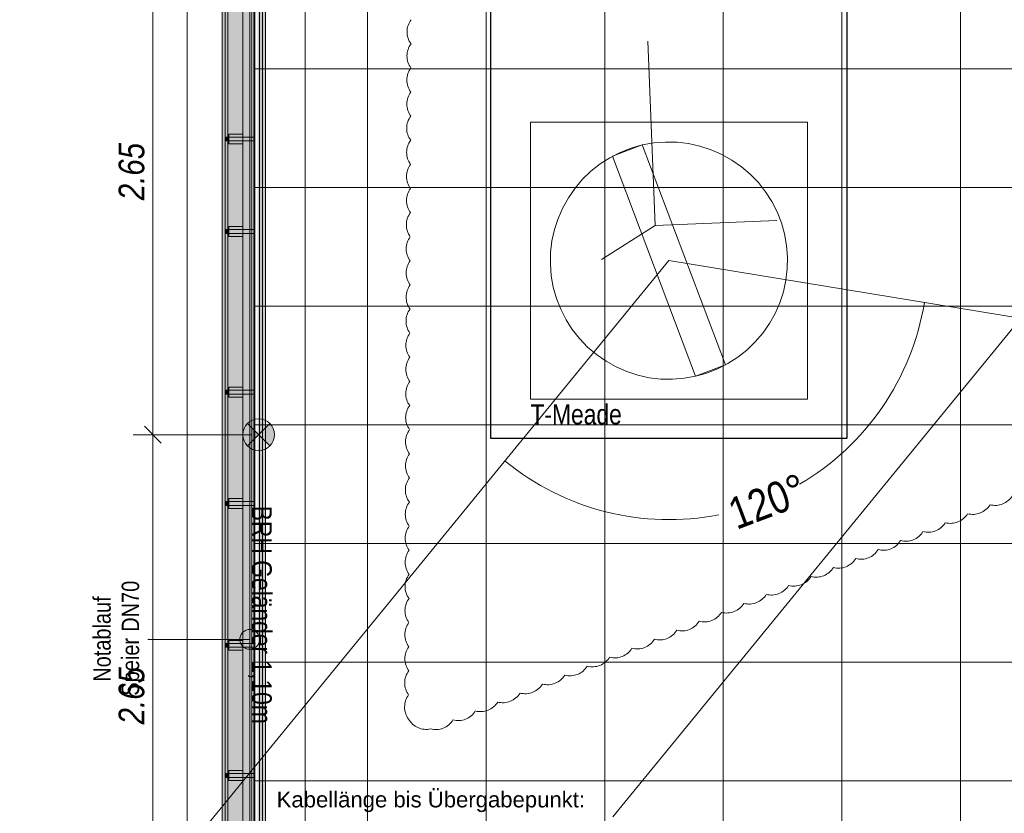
# Model space of a CAD drawing. Extents: x -420 to 300, y 62 to 1112.
# Tile 210 of 256: x -331 to -232, y 449 to 530. Entities that reach past the tile are written whole.
import ezdxf
from ezdxf.lldxf.tags import DXFTag

# ---------------------------------------------------------------- set-up
doc = ezdxf.new("R2010")
doc.units = 0
doc.layers.get('0').update_dxf_attribs({"lineweight": 13})
for name, color, linetype, lineweight, true_color in [('00_ E_ST_Handlaufleuchte', 7, 'Continuous', 13, 0xb2b200), ('00_E_ST_Handlaufleuchte_Bem', 7, 'Continuous', 5, 0x7d7d00), ('00_E_ST_Handlaufleuchte_Kabel', 3, 'Continuous', 18, 0x00ff00), ('00_E_ST_Handlaufleuchte–Handlauf-Position', 7, 'Continuous', 5, 0x0000b2), ('30 -33 Aussenwände- 7 Fassade_ Elemente', 7, 'Continuous', 9, 0x00aacc), ('30 -34 Innenwände- 4 Türen_Fenster', 9, 'Continuous', 15, 0x808080), ('30 -34 Innenwände- 6 Elemente', 7, 'Continuous', 9, 0xff6633), ('30 -36 Dächer- 3 Dachbeläge', 7, 'Continuous', 15, 0x9999ff), ('30 -36 Dächer- 4 Dachbekleidungen', 7, 'Continuous', 9, 0xccccff), ('60- 61 allgemeine Ausstattung- 4 Terrassen', 9, 'Continuous', 9, 0x808080), ('70 -72 Beschriftung- 1 Beschriftung allgemein', 7, 'Continuous', 9, 0xff6633), ('70 -76 Bemaßung- 2 Allgemein', 9, 'Continuous', 5, 0x808080), ('70 -77 Revision- 2 Wolken', 7, 'Continuous', 18, 0x944cff)]:
    doc.layers.add(name, color=color, linetype=linetype, lineweight=lineweight, true_color=true_color)
for name, color, linetype, lineweight in [('00_E_ST_Handlaufleuchte_Kabel_Text', 7, 'Continuous', 13), ('40 -41 Abwasser_Wasser_Gas- 2 Wasser-1', 7, 'Continuous', 15), ('70 -71 Achsen- 1 Gebäudeachsen', 7, 'STRICHPUNKT2-A06CPUWML0', 18), ('Keine-A06CPUWIL0', 7, 'Continuous', 9)]:
    doc.layers.add(name, color=color, linetype=linetype, lineweight=lineweight)
doc.styles.get("Standard").update_dxf_attribs({"font": 'ARIALN.TTF'})
tags = doc.linetypes.add('grob-A06CPUWHL0', pattern=[14, 3, -8, 3]).pattern_tags.tags
tags[8:9] = [DXFTag(74, 4), DXFTag(75, 0), DXFTag(340, '0'), DXFTag(46, 0.0), DXFTag(50, 0.0), DXFTag(44, 0.0), DXFTag(45, 0.0)]
tags[6:7] = [DXFTag(74, 4), DXFTag(75, 0), DXFTag(340, '0'), DXFTag(46, 0.0), DXFTag(50, 0.0), DXFTag(44, 0.0), DXFTag(45, 0.0)]
tags[4:5] = [DXFTag(74, 4), DXFTag(75, 0), DXFTag(340, '0'), DXFTag(46, 0.0), DXFTag(50, 0.0), DXFTag(44, 0.0), DXFTag(45, 0.0)]
tags = doc.linetypes.add('STRICHPUNKT2-A06CPUWML0', pattern=[12.7, 6.35, -3.175, 0, -3.175]).pattern_tags.tags
tags[10:11] = [DXFTag(74, 4), DXFTag(75, 0), DXFTag(340, '0'), DXFTag(46, 0.0), DXFTag(50, 0.0), DXFTag(44, 0.0), DXFTag(45, 0.0)]
tags[8:9] = [DXFTag(74, 4), DXFTag(75, 0), DXFTag(340, '0'), DXFTag(46, 0.0), DXFTag(50, 0.0), DXFTag(44, 0.0), DXFTag(45, 0.0)]
tags[6:7] = [DXFTag(74, 4), DXFTag(75, 0), DXFTag(340, '0'), DXFTag(46, 0.0), DXFTag(50, 0.0), DXFTag(44, 0.0), DXFTag(45, 0.0)]
tags[4:5] = [DXFTag(74, 4), DXFTag(75, 0), DXFTag(340, '0'), DXFTag(46, 0.0), DXFTag(50, 0.0), DXFTag(44, 0.0), DXFTag(45, 0.0)]

# ---------------------------------------------------------------- blocks, each defined once
blk = doc.blocks.new('Referenz-A06CPUWNL0', base_point=(-395.238, 76.953))
at = {"layer": '30 -33 Aussenwände- 7 Fassade_ Elemente', "color": 0, "linetype": 'Continuous', "ltscale": 0.13}
for p, q in [((-310.098, 376.653), (-310.098, 766.653)), ((-314.238, 385.853), (-314.238, 548.053)), ((-314.238, 385.853), (-314.238, 548.053)), ((-310.698, 548.053), (-310.698, 385.853)), ((-310.098, 548.053), (-310.098, 385.853))]:
    blk.add_line(p, q, dxfattribs=at)
at = {"layer": '30 -34 Innenwände- 4 Türen_Fenster', "color": 0, "linetype": 'grob-A06CPUWHL0', "ltscale": 0.15}
for p, q in [((-205.498, 529.253), (-271.168, 449.02)), ((-265.498, 505.253), (-331.168, 425.02)), ((-265.498, 505.253), (-162.647, 488.411))]:
    blk.add_line(p, q, dxfattribs=at)
at = {"layer": '30 -34 Innenwände- 4 Türen_Fenster', "color": 0}
for p, q in [((-269.323, 516.627), (-268.19, 516.948)), ((-268.19, 516.948), (-267.031, 517.155)), ((-267.031, 517.155), (-265.857, 517.248)), ((-265.857, 517.248), (-264.679, 517.225)), ((-264.679, 517.225), (-263.51, 517.088)), ((-263.51, 517.088), (-262.359, 516.836)), ((-271.469, 515.663), (-270.419, 516.198)), ((-270.419, 516.198), (-269.323, 516.627)), ((-262.359, 516.836), (-261.239, 516.472)), ((-261.239, 516.472), (-260.16, 516.001)), ((-260.16, 516.001), (-259.132, 515.426)), ((-273.385, 514.298), (-272.46, 515.027)), ((-272.46, 515.027), (-271.469, 515.663)), ((-259.132, 515.426), (-258.166, 514.753)), ((-274.233, 513.481), (-273.385, 514.298)), ((-258.166, 514.753), (-257.27, 513.989)), ((-257.27, 513.989), (-256.453, 513.14)), ((-274.997, 512.585), (-274.233, 513.481)), ((-256.453, 513.14), (-255.724, 512.216)), ((-275.67, 511.619), (-274.997, 512.585)), ((-255.724, 512.216), (-255.089, 511.224)), ((-276.245, 510.591), (-275.67, 511.619)), ((-255.089, 511.224), (-254.553, 510.175)), ((-276.717, 509.512), (-276.245, 510.591)), ((-254.553, 510.175), (-254.124, 509.079)), ((-277.08, 508.392), (-276.717, 509.512)), ((-254.124, 509.079), (-253.804, 507.946)), ((-277.332, 507.241), (-277.08, 508.392)), ((-253.804, 507.946), (-253.596, 506.786)), ((-277.47, 506.072), (-277.332, 507.241)), ((-277.492, 504.894), (-277.47, 506.072)), ((-253.596, 506.786), (-253.503, 505.612)), ((-253.503, 505.612), (-253.526, 504.435)), ((-277.399, 503.721), (-277.492, 504.894)), ((-253.526, 504.435), (-253.664, 503.265)), ((-277.192, 502.561), (-277.399, 503.721)), ((-253.664, 503.265), (-253.915, 502.115)), ((-276.872, 501.428), (-277.192, 502.561)), ((-253.915, 502.115), (-254.279, 500.995)), ((-276.442, 500.332), (-276.872, 501.428)), ((-254.279, 500.995), (-254.75, 499.916)), ((-275.907, 499.283), (-276.442, 500.332)), ((-275.271, 498.291), (-275.907, 499.283)), ((-254.75, 499.916), (-255.325, 498.888)), ((-274.542, 497.367), (-275.271, 498.291)), ((-255.325, 498.888), (-255.998, 497.922)), ((-273.725, 496.518), (-274.542, 497.367)), ((-256.762, 497.026), (-257.611, 496.209)), ((-255.998, 497.922), (-256.762, 497.026)), ((-272.83, 495.754), (-273.725, 496.518)), ((-257.611, 496.209), (-258.535, 495.48)), ((-271.863, 495.081), (-272.83, 495.754)), ((-270.835, 494.506), (-271.863, 495.081)), ((-258.535, 495.48), (-259.527, 494.844)), ((-269.756, 494.034), (-270.835, 494.506)), ((-268.636, 493.671), (-269.756, 494.034)), ((-260.576, 494.309), (-261.672, 493.879)), ((-259.527, 494.844), (-260.576, 494.309)), ((-267.486, 493.419), (-268.636, 493.671)), ((-266.316, 493.281), (-267.486, 493.419)), ((-265.139, 493.259), (-266.316, 493.281)), ((-263.965, 493.352), (-265.139, 493.259)), ((-262.806, 493.559), (-263.965, 493.352)), ((-261.672, 493.879), (-262.806, 493.559))]:
    blk.add_line(p, q, dxfattribs=at)
at = {"layer": '30 -34 Innenwände- 6 Elemente', "color": 0, "linetype": 'Continuous', "ltscale": 0.13}
for p, q in [((-310.098, 766.653), (-310.098, 376.653)), ((-307.898, 378.853), (-307.898, 766.653)), ((-306.898, 766.653), (-306.898, 379.853)), ((-306.298, 380.453), (-306.298, 766.653))]:
    blk.add_line(p, q, dxfattribs=at)
at = {"layer": '30 -36 Dächer- 3 Dachbeläge', "color": 0, "linetype": 'Continuous', "ltscale": 0.15}
for p, q in [((-310.698, 766.053), (-310.698, 376.053)), ((-307.698, 379.053), (-307.698, 766.053))]:
    blk.add_line(p, q, dxfattribs=at)
at = {"layer": '30 -36 Dächer- 3 Dachbeläge', "color": 0, "lineweight": 9}
for p, q in [((-309.998, 517.753), (-310.398, 517.753)), ((-310.398, 517.353), (-309.998, 517.353)), ((-309.998, 517.353), (-309.998, 517.753)), ((-310.398, 508.403), (-309.998, 508.403)), ((-309.998, 508.003), (-310.398, 508.003)), ((-309.998, 508.403), (-309.998, 508.003)), ((-309.998, 492.153), (-310.398, 492.153)), ((-309.998, 491.753), (-309.998, 492.153)), ((-310.398, 491.753), (-309.998, 491.753)), ((-310.398, 480.903), (-309.998, 480.903)), ((-309.998, 480.503), (-310.398, 480.503)), ((-309.998, 480.903), (-309.998, 480.503)), ((-309.998, 466.553), (-310.398, 466.553)), ((-310.398, 466.153), (-309.998, 466.153)), ((-309.998, 466.153), (-309.998, 466.553)), ((-310.398, 453.403), (-309.998, 453.403)), ((-309.998, 453.403), (-309.998, 453.003)), ((-309.998, 453.003), (-310.398, 453.003))]:
    blk.add_line(p, q, dxfattribs=at)
at = {"layer": '30 -36 Dächer- 3 Dachbeläge', "color": 0, "lineweight": 0}
for points in [[(-310.698, 376.053), (-310.698, 766.053), (-307.698, 376.053)], [(-307.698, 379.053), (-310.698, 766.053), (-307.698, 766.053)], [(-307.698, 376.053), (-310.698, 766.053), (-307.698, 379.053)], [(-309.998, 517.753), (-309.998, 517.353), (-310.398, 517.753)], [(-310.398, 517.753), (-309.998, 517.353), (-310.398, 517.353)], [(-309.998, 508.003), (-309.998, 508.403), (-310.398, 508.003)], [(-310.398, 508.003), (-309.998, 508.403), (-310.398, 508.403)], [(-309.998, 492.153), (-309.998, 491.753), (-310.398, 492.153)], [(-310.398, 492.153), (-309.998, 491.753), (-310.398, 491.753)], [(-309.998, 480.503), (-309.998, 480.903), (-310.398, 480.503)], [(-310.398, 480.503), (-309.998, 480.903), (-310.398, 480.903)], [(-309.998, 466.553), (-309.998, 466.153), (-310.398, 466.553)], [(-310.398, 466.553), (-309.998, 466.153), (-310.398, 466.153)], [(-309.998, 453.003), (-309.998, 453.403), (-310.398, 453.003)], [(-310.398, 453.003), (-309.998, 453.403), (-310.398, 453.403)]]:
    blk.add_solid(points, dxfattribs=at)
at = {"layer": '30 -36 Dächer- 4 Dachbekleidungen', "color": 0, "linetype": 'Continuous', "ltscale": 0.13}
for p, q in [((-310.398, 766.053), (-310.398, 376.353)), ((-308.598, 378.153), (-308.598, 766.053)), ((-307.398, 766.053), (-307.398, 379.353)), ((-306.598, 380.153), (-306.598, 766.053)), ((-308.598, 518.053), (-309.998, 518.053)), ((-309.998, 518.053), (-309.998, 517.753)), ((-309.998, 517.353), (-309.998, 517.753)), ((-309.998, 517.753), (-308.598, 517.753)), ((-308.598, 517.353), (-309.998, 517.353)), ((-309.998, 517.053), (-309.998, 517.353)), ((-308.598, 517.053), (-309.998, 517.053)), ((-307.398, 517.753), (-308.598, 517.753)), ((-308.598, 517.353), (-307.398, 517.353)), ((-307.398, 517.353), (-307.398, 517.753)), ((-308.598, 508.703), (-309.998, 508.703)), ((-309.998, 508.703), (-309.998, 508.403)), ((-308.598, 508.403), (-309.998, 508.403)), ((-309.998, 508.403), (-309.998, 508.003)), ((-309.998, 508.003), (-308.598, 508.003)), ((-309.998, 507.703), (-309.998, 508.003)), ((-308.598, 508.403), (-307.398, 508.403)), ((-307.398, 508.003), (-308.598, 508.003)), ((-307.398, 508.403), (-307.398, 508.003)), ((-308.598, 507.703), (-309.998, 507.703)), ((-308.598, 492.453), (-309.998, 492.453)), ((-309.998, 492.453), (-309.998, 492.153)), ((-309.998, 491.753), (-309.998, 492.153)), ((-309.998, 492.153), (-308.598, 492.153)), ((-307.398, 492.153), (-308.598, 492.153)), ((-307.398, 491.753), (-307.398, 492.153)), ((-308.598, 491.753), (-309.998, 491.753)), ((-309.998, 491.453), (-309.998, 491.753)), ((-308.598, 491.453), (-309.998, 491.453)), ((-308.598, 491.753), (-307.398, 491.753)), ((-308.598, 481.203), (-309.998, 481.203)), ((-309.998, 481.203), (-309.998, 480.903)), ((-308.598, 480.903), (-309.998, 480.903)), ((-309.998, 480.903), (-309.998, 480.503)), ((-309.998, 480.503), (-308.598, 480.503)), ((-309.998, 480.203), (-309.998, 480.503)), ((-308.598, 480.203), (-309.998, 480.203)), ((-308.598, 480.903), (-307.398, 480.903)), ((-307.398, 480.503), (-308.598, 480.503)), ((-307.398, 480.903), (-307.398, 480.503)), ((-308.598, 466.853), (-309.998, 466.853)), ((-309.998, 466.853), (-309.998, 466.553)), ((-309.998, 466.153), (-309.998, 466.553)), ((-309.998, 466.553), (-308.598, 466.553)), ((-308.598, 466.153), (-309.998, 466.153)), ((-309.998, 465.853), (-309.998, 466.153)), ((-307.398, 466.553), (-308.598, 466.553)), ((-308.598, 466.153), (-307.398, 466.153)), ((-307.398, 466.153), (-307.398, 466.553)), ((-308.598, 465.853), (-309.998, 465.853)), ((-308.598, 453.703), (-309.998, 453.703)), ((-309.998, 453.703), (-309.998, 453.403)), ((-308.598, 453.403), (-309.998, 453.403)), ((-309.998, 453.403), (-309.998, 453.003)), ((-308.598, 453.403), (-307.398, 453.403)), ((-307.398, 453.403), (-307.398, 453.003)), ((-309.998, 453.003), (-308.598, 453.003)), ((-309.998, 452.703), (-309.998, 453.003)), ((-308.598, 452.703), (-309.998, 452.703)), ((-307.398, 453.003), (-308.598, 453.003))]:
    blk.add_line(p, q, dxfattribs=at)
at = {"layer": '40 -41 Abwasser_Wasser_Gas- 2 Wasser-1', "color": 0, "linetype": 'Continuous', "ltscale": 0.15}
for p, q in [((-308.889, 467.084), (-308.872, 467.18)), ((-308.872, 467.18), (-308.845, 467.275)), ((-308.845, 467.275), (-308.809, 467.366)), ((-308.809, 467.366), (-308.764, 467.453)), ((-308.764, 467.453), (-308.711, 467.536)), ((-308.711, 467.536), (-308.65, 467.613)), ((-308.65, 467.613), (-308.581, 467.683)), ((-308.581, 467.683), (-308.506, 467.747)), ((-308.506, 467.747), (-308.426, 467.803)), ((-308.426, 467.803), (-308.34, 467.85)), ((-308.34, 467.85), (-308.25, 467.889)), ((-308.25, 467.889), (-308.157, 467.919)), ((-308.157, 467.919), (-308.061, 467.94)), ((-308.061, 467.94), (-307.963, 467.951)), ((-307.963, 467.951), (-307.865, 467.953)), ((-307.865, 467.953), (-307.767, 467.945)), ((-307.767, 467.945), (-307.671, 467.927)), ((-307.671, 467.927), (-307.576, 467.9)), ((-307.576, 467.9), (-307.485, 467.864)), ((-307.485, 467.864), (-307.398, 467.819)), ((-307.398, 467.819), (-307.315, 467.766)), ((-307.315, 467.766), (-307.238, 467.705)), ((-307.238, 467.705), (-307.168, 467.637)), ((-307.168, 467.637), (-307.104, 467.562)), ((-307.104, 467.562), (-307.049, 467.481)), ((-307.049, 467.481), (-307.001, 467.396)), ((-307.001, 467.396), (-306.962, 467.306)), ((-306.962, 467.306), (-306.932, 467.212)), ((-306.932, 467.212), (-306.911, 467.116)), ((-306.911, 467.116), (-306.9, 467.019)), ((-308.897, 466.986), (-308.889, 467.084)), ((-308.896, 466.888), (-308.897, 466.986)), ((-308.884, 466.791), (-308.896, 466.888)), ((-308.864, 466.695), (-308.884, 466.791)), ((-308.834, 466.601), (-308.864, 466.695)), ((-308.795, 466.511), (-308.834, 466.601)), ((-308.747, 466.425), (-308.795, 466.511)), ((-308.691, 466.345), (-308.747, 466.425)), ((-308.628, 466.27), (-308.691, 466.345)), ((-308.557, 466.202), (-308.628, 466.27)), ((-308.48, 466.141), (-308.557, 466.202)), ((-308.398, 466.087), (-308.48, 466.141)), ((-307.37, 466.104), (-307.455, 466.057)), ((-307.289, 466.16), (-307.37, 466.104)), ((-307.214, 466.224), (-307.289, 466.16)), ((-307.146, 466.294), (-307.214, 466.224)), ((-307.085, 466.371), (-307.146, 466.294)), ((-307.032, 466.453), (-307.085, 466.371)), ((-306.987, 466.541), (-307.032, 466.453)), ((-306.951, 466.632), (-306.987, 466.541)), ((-306.924, 466.726), (-306.951, 466.632)), ((-306.906, 466.823), (-306.924, 466.726)), ((-306.898, 466.921), (-306.906, 466.823)), ((-306.9, 467.019), (-306.898, 466.921)), ((-308.31, 466.043), (-308.398, 466.087)), ((-308.219, 466.006), (-308.31, 466.043)), ((-308.125, 465.98), (-308.219, 466.006)), ((-308.028, 465.962), (-308.125, 465.98)), ((-307.93, 465.954), (-308.028, 465.962)), ((-307.832, 465.956), (-307.93, 465.954)), ((-307.735, 465.967), (-307.832, 465.956)), ((-307.639, 465.987), (-307.735, 465.967)), ((-307.545, 466.018), (-307.639, 465.987)), ((-307.455, 466.057), (-307.545, 466.018))]:
    blk.add_line(p, q, dxfattribs=at)
at = {"layer": '60- 61 allgemeine Ausstattung- 4 Terrassen', "color": 0}
for p, q in [((-307.498, 379.253), (-307.498, 766.053)), ((-295.998, 379.253), (-295.998, 766.053)), ((-283.998, 379.253), (-283.998, 766.053)), ((-271.998, 379.253), (-271.998, 766.053)), ((-259.998, 379.253), (-259.998, 766.053)), ((-247.998, 379.253), (-247.998, 766.053)), ((-235.998, 379.253), (-235.998, 766.053)), ((-307.498, 524.653), (3.502, 524.653)), ((-307.498, 512.653), (3.502, 512.653)), ((-307.498, 500.653), (3.502, 500.653)), ((-307.498, 488.653), (3.502, 488.653)), ((-307.498, 476.653), (3.502, 476.653)), ((-307.498, 464.653), (3.502, 464.653)), ((-307.498, 452.653), (3.502, 452.653))]:
    blk.add_line(p, q, dxfattribs=at)
at = {"layer": '60- 61 allgemeine Ausstattung- 4 Terrassen', "color": 0, "linetype": 'grob-A06CPUWHL0', "lineweight": 25, "ltscale": 0.25}
for p, q in [((-283.498, 487.253), (-283.498, 535.253)), ((-247.498, 535.253), (-247.498, 487.253)), ((-247.498, 487.253), (-283.498, 487.253))]:
    blk.add_line(p, q, dxfattribs=at)
at = {"layer": '60- 61 allgemeine Ausstattung- 4 Terrassen', "color": 0, "linetype": 'grob-A06CPUWHL0', "lineweight": 18, "ltscale": 0.18}
for p, q in [((-279.498, 519.253), (-251.498, 519.253)), ((-279.498, 491.253), (-279.498, 519.253)), ((-251.498, 519.253), (-251.498, 491.253)), ((-251.498, 491.253), (-279.498, 491.253))]:
    blk.add_line(p, q, dxfattribs=at)
at = {"layer": '70 -71 Achsen- 1 Gebäudeachsen', "color": 0, "linetype": 'STRICHPUNKT2-A06CPUWML0', "ltscale": 0.18}
blk.add_line((-302.298, 1084.393), (-302.298, 84.953), dxfattribs=at)
at = {"layer": '70 -72 Beschriftung- 1 Beschriftung allgemein', "color": 0, "linetype": 'Continuous', "lineweight": 5, "ltscale": 0.13}
for p, q in [((-318.19, 466.953), (-318.13, 466.969)), ((-318.13, 466.937), (-318.19, 466.953)), ((-318.13, 466.969), (-318.13, 466.937))]:
    blk.add_line(p, q, dxfattribs=at)
at = {"layer": '70 -72 Beschriftung- 1 Beschriftung allgemein', "color": 0, "linetype": 'Continuous', "ltscale": 0.13}
blk.add_line((-307.898, 466.953), (-318.19, 466.953), dxfattribs=at)
at = {"layer": '70 -72 Beschriftung- 1 Beschriftung allgemein', "color": 0, "lineweight": 0}
for points in [[(-318.13, 466.953), (-318.19, 466.953), (-318.13, 466.969)], [(-318.13, 466.953), (-318.13, 466.937), (-318.19, 466.953)]]:
    blk.add_solid(points, dxfattribs=at)
at = {"layer": '70 -76 Bemaßung- 2 Allgemein', "color": 0, "linetype": 'Continuous', "ltscale": 0.13}
for p, q in [((-239.682, 500.965), (-239.657, 501.022)), ((-239.65, 500.96), (-239.682, 500.965)), ((-239.657, 501.022), (-239.65, 500.96)), ((-282.047, 484.94), (-282.083, 484.99)), ((-282.083, 484.99), (-282.026, 484.965)), ((-282.026, 484.965), (-282.047, 484.94))]:
    blk.add_line(p, q, dxfattribs=at)
at = {"layer": '70 -76 Bemaßung- 2 Allgemein', "color": 0, "lineweight": 15}
for p, q in [((-239.617, 501.015), (-239.676, 501.025)), ((-282.108, 484.959), (-282.07, 485.006))]:
    blk.add_line(p, q, dxfattribs=at)
for major_axis in [(13.214, -22.606), (-16.569, -20.277)]:
    blk.add_ellipse((-265.498, 505.253), major_axis=major_axis, ratio=1, start_param=0, end_param=0.878702, dxfattribs=at)
at = {"layer": '70 -77 Revision- 2 Wolken', "color": 0, "linetype": 'Continuous', "ltscale": 0.18}
for centre, major_axis in [((-289.955, 528.39), (-1.621, 1.225)), ((-289.955, 528.39), (-2.032, 0.007)), ((-289.964, 525.951), (-1.621, 1.225)), ((-289.964, 525.951), (-2.032, 0.007)), ((-289.973, 523.513), (-1.621, 1.225)), ((-289.973, 523.513), (-2.032, 0.007)), ((-289.982, 521.074), (-1.621, 1.225)), ((-289.982, 521.074), (-2.032, 0.007)), ((-289.991, 518.636), (-1.621, 1.225)), ((-289.991, 518.636), (-2.032, 0.007)), ((-289.999, 516.198), (-1.621, 1.225)), ((-289.999, 516.198), (-2.032, 0.007)), ((-290.008, 513.759), (-1.621, 1.225)), ((-290.008, 513.759), (-2.032, 0.007)), ((-290.017, 511.321), (-1.621, 1.225)), ((-290.017, 511.321), (-2.032, 0.007)), ((-290.026, 508.883), (-1.621, 1.225)), ((-290.026, 508.883), (-2.032, 0.007)), ((-290.035, 506.444), (-1.621, 1.225)), ((-290.035, 506.444), (-2.032, 0.007)), ((-290.044, 504.006), (-1.621, 1.225)), ((-290.044, 504.006), (-2.032, 0.007)), ((-290.052, 501.567), (-1.621, 1.225)), ((-290.052, 501.567), (-2.032, 0.007)), ((-290.061, 499.129), (-1.621, 1.225)), ((-290.061, 499.129), (-2.032, 0.007)), ((-290.07, 496.691), (-1.621, 1.225)), ((-290.07, 496.691), (-2.032, 0.007)), ((-290.079, 494.252), (-1.621, 1.225)), ((-290.079, 494.252), (-2.032, 0.007)), ((-290.088, 491.814), (-1.621, 1.225)), ((-290.088, 491.814), (-2.032, 0.007)), ((-290.097, 489.375), (-1.621, 1.225)), ((-290.097, 489.375), (-2.032, 0.007)), ((-290.105, 486.937), (-1.621, 1.225)), ((-290.105, 486.937), (-2.032, 0.007)), ((-290.114, 484.499), (-1.621, 1.225)), ((-290.114, 484.499), (-2.032, 0.007)), ((-290.123, 482.06), (-1.621, 1.225)), ((-290.123, 482.06), (-2.032, 0.007)), ((-232.492, 482.533), (0.756, -1.886)), ((-290.132, 479.622), (-1.621, 1.225)), ((-234.756, 481.626), (0.756, -1.886)), ((-232.492, 482.533), (-0.527, -1.962)), ((-290.132, 479.622), (-2.032, 0.007)), ((-237.019, 480.719), (0.756, -1.886)), ((-234.756, 481.626), (-0.527, -1.962)), ((-290.141, 477.184), (-1.621, 1.225)), ((-239.283, 479.813), (0.756, -1.886)), ((-237.019, 480.719), (-0.527, -1.962)), ((-290.141, 477.184), (-2.032, 0.007)), ((-241.546, 478.906), (0.756, -1.886)), ((-239.283, 479.813), (-0.527, -1.962)), ((-243.81, 477.999), (-0.527, -1.962)), ((-243.81, 477.999), (0.756, -1.886)), ((-241.546, 478.906), (-0.527, -1.962)), ((-290.15, 474.745), (-1.621, 1.225)), ((-248.337, 476.186), (0.756, -1.886)), ((-246.073, 477.093), (-0.527, -1.962)), ((-246.073, 477.093), (0.756, -1.886)), ((-290.15, 474.745), (-2.032, 0.007)), ((-250.6, 475.279), (0.756, -1.886)), ((-248.337, 476.186), (-0.527, -1.962)), ((-290.159, 472.307), (-1.621, 1.225)), ((-252.864, 474.372), (0.756, -1.886)), ((-250.6, 475.279), (-0.527, -1.962)), ((-290.159, 472.307), (-2.032, 0.007)), ((-255.128, 473.466), (0.756, -1.886)), ((-252.864, 474.372), (-0.527, -1.962)), ((-290.167, 469.868), (-1.621, 1.225)), ((-257.391, 472.559), (0.756, -1.886)), ((-255.128, 473.466), (-0.527, -1.962)), ((-259.655, 471.652), (0.756, -1.886)), ((-257.391, 472.559), (-0.527, -1.962)), ((-290.167, 469.868), (-2.032, 0.007)), ((-261.918, 470.746), (0.756, -1.886)), ((-259.655, 471.652), (-0.527, -1.962)), ((-290.176, 467.43), (-1.621, 1.225)), ((-264.182, 469.839), (0.756, -1.886)), ((-261.918, 470.746), (-0.527, -1.962)), ((-290.176, 467.43), (-2.032, 0.007)), ((-266.445, 468.932), (0.756, -1.886)), ((-264.182, 469.839), (-0.527, -1.962)), ((-290.185, 464.992), (-1.621, 1.225)), ((-268.709, 468.025), (-0.527, -1.962)), ((-268.709, 468.025), (0.756, -1.886)), ((-266.445, 468.932), (-0.527, -1.962)), ((-273.236, 466.212), (0.756, -1.886)), ((-270.972, 467.119), (-0.527, -1.962)), ((-270.972, 467.119), (0.756, -1.886)), ((-290.185, 464.992), (-2.032, 0.007)), ((-275.5, 465.305), (0.756, -1.886)), ((-273.236, 466.212), (-0.527, -1.962)), ((-290.194, 462.553), (-1.621, 1.225)), ((-277.763, 464.399), (0.756, -1.886)), ((-275.5, 465.305), (-0.527, -1.962)), ((-290.194, 462.553), (-2.032, 0.007)), ((-280.027, 463.492), (0.756, -1.886)), ((-277.763, 464.399), (-0.527, -1.962)), ((-290.203, 460.115), (-1.621, 1.225)), ((-282.29, 462.585), (0.756, -1.886)), ((-280.027, 463.492), (-0.527, -1.962)), ((-290.203, 460.115), (-2.032, 0.007)), ((-284.554, 461.679), (0.756, -1.886)), ((-282.29, 462.585), (-0.527, -1.962)), ((-286.817, 460.772), (0.756, -1.886)), ((-284.554, 461.679), (-0.527, -1.962)), ((-290.055, 459.885), (-1.778, -0.984)), ((-289.081, 459.865), (0.756, -1.886)), ((-286.817, 460.772), (-0.527, -1.962)), ((-290.055, 459.885), (-0.832, -1.854)), ((-289.081, 459.865), (-0.527, -1.962))]:
    blk.add_ellipse(centre, major_axis=major_axis, ratio=1, start_param=0, end_param=0.643501, dxfattribs=at)
at = {"layer": 'Keine-A06CPUWIL0', "color": 0, "lineweight": 15}
for p, q in [((-267.634, 527.429), (-266.877, 508.805)), ((-271.212, 515.806), (-268.19, 516.948)), ((-268.19, 516.948), (-259.784, 494.701)), ((-262.806, 493.559), (-271.212, 515.806)), ((-266.877, 508.805), (-254.577, 509.305)), ((-266.877, 508.805), (-272.318, 505.372)), ((-259.784, 494.701), (-262.806, 493.559))]:
    blk.add_line(p, q, dxfattribs=at)
at = {"layer": '60- 61 allgemeine Ausstattung- 4 Terrassen', "color": 0, "linetype": 'Continuous', "ltscale": 0.13, "insert": (-279.498, 490.713), "char_height": 2.01377, "attachment_point": 1}
blk.add_mtext('{\\fArial Narrow;T-Meade}', dxfattribs=at)
at = {"layer": '70 -72 Beschriftung- 1 Beschriftung allgemein', "color": 0, "linetype": 'Continuous', "ltscale": 0.13, "attachment_point": 1}
for s, insert, char_height, rotation in [('{\\fArial Narrow;BRH Geländer 1,10m}', (-305.672, 480.472), 2.01377, 270), ('{\\fArial Narrow;Notablauf}', (-323.727, 462.672), 1.76205, 90), ('{\\fArial Narrow;DN70}', (-320.851, 467.728), 1.76205, 90), ('{\\fArial Narrow;Speier}', (-320.851, 461.27), 1.76205, 90)]:
    blk.add_mtext(s, dxfattribs=dict(at, insert=insert, char_height=char_height, rotation=rotation))
at = {"layer": '70 -76 Bemaßung- 2 Allgemein', "color": 0, "linetype": 'ByBlock', "lineweight": 15, "ltscale": 0.15, "insert": (-259.794, 481.025), "char_height": 3.21297, "attachment_point": 1, "rotation": 20.70021}
blk.add_mtext('{\\fArial Narrow;120°}', dxfattribs=at)
blk = doc.blocks.new('Blockreferenz-A06CPUXPL0', base_point=(-308.604, 486.045))
at = {"lineweight": -2}
for points in [[(-308.133, 488.791), (-306.996, 487.653), (-308.133, 486.516), (-308.389, 486.849), (-308.549, 487.237), (-308.604, 487.653), (-308.549, 488.07), (-308.389, 488.458)], [(-306.996, 487.653), (-305.859, 488.791), (-305.603, 488.458), (-305.442, 488.07), (-305.387, 487.653), (-305.442, 487.237), (-305.603, 486.849), (-305.859, 486.516)]]:
    blk.add_hatch(color=0, dxfattribs=at).paths.add_polyline_path(points)
at = {"color": 0, "lineweight": -2}
for p, q in [((-308.133, 486.516), (-305.859, 488.791)), ((-308.133, 488.791), (-305.859, 486.516))]:
    blk.add_line(p, q, dxfattribs=at)
blk.add_circle((-306.996, 487.653), 1.608, dxfattribs=at)
blk = doc.blocks.new('Maß-A06CPUZ9L0', base_point=(-321.164, 433.805))
at = {"color": 0, "linetype": 'ByBlock', "lineweight": -2, "ltscale": 0.13}
for p, q in [((-318.546, 488.502), (-316.849, 486.805)), ((-319.698, 487.653), (-307.698, 487.653)), ((-317.698, 434.653), (-317.698, 487.653)), ((-318.546, 435.502), (-316.849, 433.805)), ((-319.698, 434.653), (-307.698, 434.653))]:
    blk.add_line(p, q, dxfattribs=at)
at = {"color": 0, "linetype": 'ByBlock', "lineweight": -2, "ltscale": 0.13, "insert": (-321.164, 458.359), "char_height": 2.6, "attachment_point": 1, "rotation": 90}
blk.add_mtext('{\\fArial Narrow|b0|i1;2.65}', dxfattribs=at)
blk = doc.blocks.new('Maß-A06CPUZBL0', base_point=(-321.164, 486.805))
at = {"color": 0, "linetype": 'ByBlock', "lineweight": -2, "ltscale": 0.13}
for p, q in [((-318.546, 541.502), (-316.849, 539.805)), ((-319.698, 540.653), (-307.698, 540.653)), ((-317.698, 487.653), (-317.698, 540.653)), ((-318.546, 488.502), (-316.849, 486.805)), ((-319.698, 487.653), (-307.698, 487.653))]:
    blk.add_line(p, q, dxfattribs=at)
at = {"color": 0, "linetype": 'ByBlock', "lineweight": -2, "ltscale": 0.13, "insert": (-321.164, 511.359), "char_height": 2.6, "attachment_point": 1, "rotation": 90}
blk.add_mtext('{\\fArial Narrow|b0|i1;2.65}', dxfattribs=at)
blk = doc.blocks.new('Polygon-A06CPUZPL0', base_point=(-307.098, 260.853))
at = {"linetype": 'ByBlock', "lineweight": -2, "ltscale": 0.13}
blk.add_hatch(color=0, dxfattribs=at).paths.add_polyline_path([(-59.898, 260.853), (-232.898, 260.853), (-232.898, 261.653), (-60.698, 261.653), (-60.698, 379.653), (-307.098, 379.653), (-307.098, 763.751), (-306.298, 763.751), (-306.298, 380.453), (-59.898, 380.453)])
blk = doc.blocks.new('Polylinie-A06CPV6BL0', base_point=(-306.998, 434.655))
at = {"color": 0, "linetype": 'ByBlock', "lineweight": -2, "ltscale": 0.18}
blk.add_solid([(-306.998, 697.453), (-306.798, 697.453), (-306.781, 434.66), (-306.581, 434.86)], dxfattribs=at)

msp = doc.modelspace()

# ---------------------------------------------------------------- block references
at = {"color": 8, "lineweight": 13, "ltscale": 0.13, "true_color": 0x808080}
msp.add_blockref('Referenz-A06CPUWNL0', (-395.238, 76.953), dxfattribs=at)
at = {"layer": '00_ E_ST_Handlaufleuchte', "ltscale": 0.13}
msp.add_blockref('Blockreferenz-A06CPUXPL0', (-308.604, 486.045), dxfattribs=at)
at = {"layer": '00_E_ST_Handlaufleuchte_Bem', "ltscale": 0.13}
for name, p in [('Maß-A06CPUZBL0', (-321.164, 486.805)), ('Maß-A06CPUZ9L0', (-321.164, 433.805))]:
    msp.add_blockref(name, p, dxfattribs=at)
at = {"layer": '00_E_ST_Handlaufleuchte_Kabel', "ltscale": 0.18}
msp.add_blockref('Polylinie-A06CPV6BL0', (-306.998, 434.655), dxfattribs=at)
at = {"layer": '00_E_ST_Handlaufleuchte–Handlauf-Position', "ltscale": 0.13}
msp.add_blockref('Polygon-A06CPUZPL0', (-307.098, 260.853), dxfattribs=at)

# ---------------------------------------------------------------- texts
at = {"layer": '00_E_ST_Handlaufleuchte_Kabel_Text', "ltscale": 0.13, "insert": (-305.173, 451.567), "char_height": 1.6, "attachment_point": 1}
msp.add_mtext('{\\fArial;Kabellänge bis Übergabepunkt:}', dxfattribs=at)

doc.saveas('drawing.dxf')
